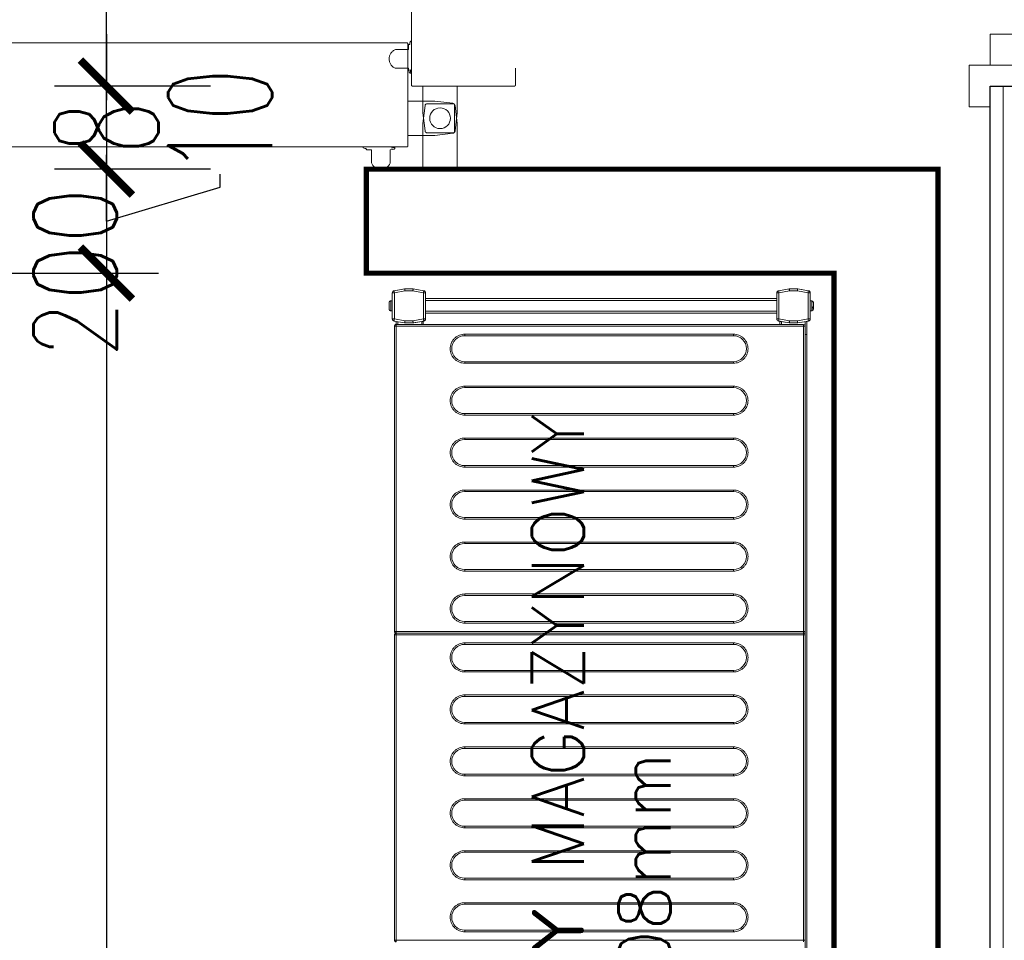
# Model space of a CAD drawing. Header units: millimetres. Extents: x -2074 to 12588, y -3630 to 101167.
# Tile 126 of 256: x 2464 to 2559, y 1483 to 1572. Entities that reach past the tile are written whole.
import ezdxf

# ---------------------------------------------------------------- set-up
doc = ezdxf.new("R2010")
doc.units = ezdxf.units.MM
doc.linetypes.add('DASHED', pattern=[19.05, 12.7, -6.35])
for name, color, linetype, lineweight in [('SelinAr_BUD_drzwi okna', 7, 'Continuous', 18), ('SelinAr_BUD_wymiary', 7, 'Continuous', 18), ('SelinAr_BUD_ściany', 7, 'Continuous', 25), ('SelinAr_BUD_ściany struktura', 8, 'Continuous', 9), ('SelinAr_WYP_komory', 8, 'Continuous', 18)]:
    doc.layers.add(name, color=color, linetype=linetype, lineweight=lineweight)
doc.styles.add('Incold_std', font='romans.shx', dxfattribs={"width": 0.8})
doc.styles.add('RomanS', font='romans.shx')
doc.styles.add('style1', font='romans.shx', dxfattribs={"width": 0.6})
doc.dimstyles.new('ISO-25 Ania', dxfattribs={"dimtxt": 10, "dimasz": 5, "dimexe": 5, "dimexo": 0.625, "dimtad": 0, "dimrnd": 0.01, "dimtxsty": 'style1', "dimblk": 'ARCHTICK', "dimcen": 5, "dimdle": 5, "dimadec": 0, "dimazin": 0, "dimtfac": 1, "dimtmove": 0, "dimatfit": 3, "dimldrblk": 'ARCHTICK', "dimfxl": 0, "dimarcsym": 0})

# ---------------------------------------------------------------- blocks, each defined once
blk = doc.blocks.new('*U425')
at = {"const_width": 0.5}
blk.add_lwpolyline([(125, 190), (125, 200), (180, 200), (180, 0), (0, 0), (0, 200), (55, 200), (55, 190), (10, 190), (10, 10), (170, 10), (170, 190)], close=True, dxfattribs=at)
blk = doc.blocks.new('*U432')
at = {"color": 254, "linetype": 'DASHED'}
for points in [[(74.429, 13, -0.414214), (74.349, 13.08), (74.349, 90.92, -0.414214), (74.429, 91), (84.274, 91, -0.414814), (84.349, 90.926), (84.349, 13.086, -0.414814), (84.274, 13), (74.429, 13)], [(74.149, 17.01), (74.199, 17.01), (74.199, 17.11, -0.175422), (74.268, 17.303, -0.244753), (74.286, 17.31), (74.324, 17.31, -0.414214), (74.349, 17.285), (74.349, 14.535, -0.414214), (74.324, 14.51), (74.286, 14.51, -0.200685), (74.268, 14.517), (74.233, 14.569), (74.302, 14.254), (74.254, 14.243, -0.414214), (74.134, 14.319), (74.049, 14.71), (72.77, 14.71, -0.649069), (72.799, 16.51), (74.049, 16.51), (74.049, 16.91, -0.414214), (74.149, 17.01)]]:
    blk.add_lwpolyline(points, format="xyb", dxfattribs=at)
for points in [[(74, 7.229, -0.414214), (73.92, 7.149), (-3.92, 7.149, -0.414214), (-4, 7.229), (-4, 17.074, -0.414814), (-3.926, 17.149), (73.914, 17.149, -0.414814), (74, 17.074), (74, 7.229)], [(69.99, 6.949), (69.99, 6.999), (69.89, 6.999, -0.175422), (69.697, 7.068, -0.244753), (69.69, 7.086), (69.69, 7.124, -0.414214), (69.715, 7.149), (72.465, 7.149, -0.414214), (72.49, 7.124), (72.49, 7.086, -0.200685), (72.483, 7.068), (72.431, 7.033), (72.746, 7.102), (72.757, 7.054, -0.414214), (72.681, 6.934), (72.29, 6.849), (72.29, 5.57, -0.649069), (70.49, 5.599), (70.49, 6.849), (70.09, 6.849, -0.414214), (69.99, 6.949)]]:
    blk.add_lwpolyline(points, format="xyb")
blk.add_lwpolyline([(75.45, 13), (75.45, 10.417), (75.659, 8.676, 0.379651), (75.857, 8.5), (78.343, 8.5, 0.379651), (78.541, 8.676), (78.75, 10.417), (78.75, 13)], format="xyb", close=True, dxfattribs=at)
for points in [[(74, 8.25), (76.583, 8.25), (78.324, 8.459, 0.379651), (78.5, 8.657), (78.5, 11.143, 0.379651), (78.324, 11.341), (76.583, 11.55), (74, 11.55)], [(78.75, 5), (78.75, 9.383), (78.541, 11.124, 0.379651), (78.343, 11.3), (75.857, 11.3, 0.379651), (75.659, 11.124), (75.45, 9.383), (75.45, 5)]]:
    blk.add_lwpolyline(points, format="xyb", close=True)
blk.add_lwpolyline([(70, 5), (70, -5)])
blk.add_circle((77.1, 9.9), 1)
blk.add_arc((77.1, 9.9), 81.125, 88.57469, 181.53697, dxfattribs=at)
at = {"insert": (24.663, -24), "char_height": 8, "width": 48, "attachment_point": 1, "rotation": 90, "style": 'Incold_std'}
blk.add_mtext('{\\W2.35238; }70\\P{\\W1.971428; }200', dxfattribs=at)
blk = doc.blocks.new('*U446')
for points in [[(102, -5), (100, -5), (100, 5), (102, 5), (102, 7), (98, 7), (98, 5), (98, -7), (102, -7), (102, -5)], [(98, 5), (95, 5), (95, -5), (98, -5)]]:
    blk.add_lwpolyline(points)
blk = doc.blocks.new('*U447')
at = {"lineweight": 15}
for p, q in [((72.983, -0.665), (72.833, -0.665)), ((102.383, -0.515), (72.983, -0.515)), ((72.983, -0.515), (72.983, -0.518)), ((72.983, -0.518), (72.983, -0.665)), ((102.383, -0.665), (72.983, -0.665)), ((72.983, -0.665), (72.983, -39.865)), ((102.383, -0.518), (102.383, -0.515)), ((102.383, -0.665), (102.383, -0.518)), ((102.533, -0.665), (102.383, -0.665)), ((102.383, -39.865), (102.383, -0.665)), ((102.533, -39.865), (102.533, -0.665)), ((102.683, -0.665), (102.533, -0.665)), ((102.683, -0.515), (102.683, -0.518)), ((132.083, -0.515), (102.683, -0.515)), ((102.683, -0.518), (102.683, -0.665)), ((132.083, -0.665), (102.683, -0.665)), ((102.683, -0.665), (102.683, -39.865)), ((132.083, -0.518), (132.083, -0.515)), ((132.083, -0.665), (132.083, -0.518)), ((132.233, -0.665), (132.083, -0.665)), ((132.083, -39.865), (132.083, -0.665)), ((132.233, -39.865), (132.233, -0.665)), ((132.233, -0.675), (132.529, -0.675)), ((132.233, -0.825), (132.502, -0.825)), ((132.566, -0.465), (132.386, -1.483)), ((132.763, -0.5), (132.583, -1.517)), ((132.763, -0.3), (132.763, -0.5)), ((135.287, -0.3), (132.763, -0.3)), ((135.287, -0.5), (132.763, -0.5)), ((133.55, -0.15), (133.55, -0.3)), ((134.5, -0.15), (133.55, -0.15)), ((133.557, -0.12), (133.553, -0.12)), ((134.497, -0.12), (134.493, -0.12)), ((134.5, -0.3), (134.5, -0.15)), ((135.287, -0.5), (135.287, -0.3)), ((135.466, -1.517), (135.287, -0.5)), ((135.663, -1.483), (135.484, -0.465)), ((135.484, -0.465), (135.666, -1.5)), ((132.383, -1.5), (132.386, -1.483)), ((132.383, -1.517), (132.383, -1.5)), ((132.583, -1.517), (132.383, -1.517)), ((132.383, -1.517), (132.383, -2.3)), ((132.583, -1.517), (132.583, -2.283)), ((135.466, -2.283), (135.466, -1.517)), ((135.666, -1.517), (135.466, -1.517)), ((135.666, -1.5), (135.666, -2.3)), ((135.666, -2.3), (135.666, -1.517)), ((132.383, -2.375), (132.383, -2.3)), ((132.383, -2.3), (132.566, -3.335)), ((132.515, -3.125), (132.383, -2.375)), ((132.583, -2.283), (132.763, -3.3)), ((135.287, -3.3), (135.466, -2.283)), ((135.484, -3.335), (135.666, -2.3)), ((135.666, -2.3), (135.484, -3.335)), ((132.233, -3.125), (132.515, -3.125)), ((132.233, -3.275), (132.542, -3.275)), ((132.763, -3.3), (135.287, -3.3)), ((132.763, -3.3), (132.763, -3.5)), ((132.763, -3.5), (135.287, -3.5)), ((133.325, -37.291), (133.325, -3.5)), ((133.525, -37.291), (133.525, -3.5)), ((134.525, -37.291), (134.525, -3.5)), ((134.725, -37.291), (134.725, -3.5)), ((135.287, -3.5), (135.287, -3.3)), ((132.233, -37.575), (132.542, -37.575)), ((132.233, -37.725), (132.515, -37.725)), ((132.383, -38.475), (132.515, -37.725)), ((132.566, -37.457), (132.386, -38.474)), ((132.763, -37.491), (132.583, -38.509)), ((132.763, -37.291), (132.763, -37.491)), ((135.287, -37.291), (132.763, -37.291)), ((135.287, -37.491), (132.763, -37.491)), ((135.287, -37.491), (135.287, -37.291)), ((135.466, -38.509), (135.287, -37.491)), ((135.663, -38.474), (135.484, -37.457)), ((132.383, -38.5), (132.383, -38.475)), ((132.383, -38.499), (132.383, -38.5)), ((132.383, -38.5), (132.383, -38.509)), ((132.383, -38.509), (132.383, -39.291)), ((132.583, -38.509), (132.383, -38.509)), ((132.583, -38.509), (132.583, -39.274)), ((135.466, -39.274), (135.466, -38.509)), ((135.666, -38.509), (135.466, -38.509)), ((135.666, -38.5), (135.666, -38.498)), ((135.666, -39.3), (135.666, -38.5)), ((135.666, -39.291), (135.666, -38.509)), ((132.383, -39.291), (132.566, -40.326)), ((132.383, -39.291), (132.383, -39.3)), ((132.383, -39.3), (132.566, -40.335)), ((132.583, -39.274), (132.763, -40.291)), ((135.287, -40.291), (135.466, -39.274)), ((135.484, -40.326), (135.666, -39.291)), ((135.484, -40.335), (135.666, -39.3)), ((131.283, -40.025), (4.383, -40.025)), ((131.283, -40.175), (4.383, -40.175)), ((72.833, -39.865), (72.983, -39.865)), ((72.983, -39.865), (102.383, -39.865)), ((72.983, -39.971), (72.983, -39.865)), ((72.983, -40.015), (72.983, -39.971)), ((72.983, -40.015), (102.383, -40.015)), ((102.383, -39.865), (102.383, -39.971)), ((102.383, -39.865), (102.533, -39.865)), ((102.383, -39.971), (102.383, -40.015)), ((102.533, -39.865), (102.683, -39.865)), ((102.683, -39.865), (132.083, -39.865)), ((102.683, -39.971), (102.683, -39.865)), ((102.683, -40.015), (102.683, -39.971)), ((102.683, -40.015), (132.083, -40.015)), ((131.283, -40.015), (131.283, -40.025)), ((131.283, -40.025), (131.283, -40.175)), ((131.283, -40.025), (132.511, -40.025)), ((131.283, -40.175), (132.537, -40.175)), ((132.083, -39.865), (132.083, -39.971)), ((132.083, -39.865), (132.233, -39.865)), ((132.083, -39.971), (132.083, -40.015)), ((132.763, -40.291), (135.287, -40.291)), ((132.763, -40.291), (132.763, -40.491)), ((132.763, -40.491), (135.287, -40.491)), ((132.763, -40.5), (135.287, -40.5)), ((133.55, -40.5), (133.55, -40.65)), ((133.55, -40.65), (134.5, -40.65)), ((133.791, -40.68), (133.901, -40.68)), ((134.5, -40.65), (134.5, -40.5)), ((135.287, -40.491), (135.287, -40.291)), ((133.941, -40.8), (133.847, -40.8))]:
    blk.add_line(p, q, dxfattribs=at)
at = {"color": 253, "lineweight": 15}
for p, q in [((73.803, -33.115), (73.803, -7.265)), ((73.803, -7.265), (73.953, -7.265)), ((73.953, -33.115), (73.953, -7.265)), ((76.453, -7.265), (76.453, -33.115)), ((76.453, -7.265), (76.603, -7.265)), ((76.603, -7.265), (76.603, -33.115)), ((78.803, -33.115), (78.803, -7.265)), ((78.803, -7.265), (78.953, -7.265)), ((78.953, -33.115), (78.953, -7.265)), ((81.453, -7.265), (81.453, -33.115)), ((81.453, -7.265), (81.603, -7.265)), ((81.603, -7.265), (81.603, -33.115)), ((83.803, -33.115), (83.803, -7.265)), ((83.803, -7.265), (83.953, -7.265)), ((83.953, -33.115), (83.953, -7.265)), ((86.453, -7.265), (86.453, -33.115)), ((86.453, -7.265), (86.603, -7.265)), ((86.603, -7.265), (86.603, -33.115)), ((88.803, -33.115), (88.803, -7.265)), ((88.803, -7.265), (88.953, -7.265)), ((88.953, -33.115), (88.953, -7.265)), ((91.453, -7.265), (91.453, -33.115)), ((91.453, -7.265), (91.603, -7.265)), ((91.603, -7.265), (91.603, -33.115)), ((93.803, -33.115), (93.803, -7.265)), ((93.803, -7.265), (93.953, -7.265)), ((93.953, -33.115), (93.953, -7.265)), ((96.453, -7.265), (96.453, -33.115)), ((96.453, -7.265), (96.603, -7.265)), ((96.603, -7.265), (96.603, -33.115)), ((98.803, -33.115), (98.803, -7.265)), ((98.803, -7.265), (98.953, -7.265)), ((98.953, -33.115), (98.953, -7.265)), ((101.453, -7.265), (101.453, -33.115)), ((101.453, -7.265), (101.603, -7.265)), ((101.603, -7.265), (101.603, -33.115)), ((103.503, -33.115), (103.503, -7.265)), ((103.503, -7.265), (103.653, -7.265)), ((103.653, -33.115), (103.653, -7.265)), ((106.153, -7.265), (106.153, -33.115)), ((106.153, -7.265), (106.303, -7.265)), ((106.303, -7.265), (106.303, -33.115)), ((108.503, -33.115), (108.503, -7.265)), ((108.503, -7.265), (108.653, -7.265)), ((108.653, -33.115), (108.653, -7.265)), ((111.153, -7.265), (111.153, -33.115)), ((111.153, -7.265), (111.303, -7.265)), ((111.303, -7.265), (111.303, -33.115)), ((113.503, -33.115), (113.503, -7.265)), ((113.503, -7.265), (113.653, -7.265)), ((113.653, -33.115), (113.653, -7.265)), ((116.153, -7.265), (116.153, -33.115)), ((116.153, -7.265), (116.303, -7.265)), ((116.303, -7.265), (116.303, -33.115)), ((118.503, -33.115), (118.503, -7.265)), ((118.503, -7.265), (118.653, -7.265)), ((118.653, -33.115), (118.653, -7.265)), ((121.153, -7.265), (121.153, -33.115)), ((121.153, -7.265), (121.303, -7.265)), ((121.303, -7.265), (121.303, -33.115)), ((123.503, -33.115), (123.503, -7.265)), ((123.503, -7.265), (123.653, -7.265)), ((123.653, -33.115), (123.653, -7.265)), ((126.153, -7.265), (126.153, -33.115)), ((126.153, -7.265), (126.303, -7.265)), ((126.303, -7.265), (126.303, -33.115)), ((128.503, -33.115), (128.503, -7.265)), ((128.503, -7.265), (128.653, -7.265)), ((128.653, -33.115), (128.653, -7.265)), ((131.153, -7.265), (131.153, -33.115)), ((131.153, -7.265), (131.303, -7.265)), ((131.303, -7.265), (131.303, -33.115)), ((73.803, -33.115), (73.953, -33.115)), ((76.603, -33.115), (76.453, -33.115)), ((78.803, -33.115), (78.953, -33.115)), ((81.603, -33.115), (81.453, -33.115)), ((83.803, -33.115), (83.953, -33.115)), ((86.603, -33.115), (86.453, -33.115)), ((88.803, -33.115), (88.953, -33.115)), ((91.603, -33.115), (91.453, -33.115)), ((93.803, -33.115), (93.953, -33.115)), ((96.603, -33.115), (96.453, -33.115)), ((98.803, -33.115), (98.953, -33.115)), ((101.603, -33.115), (101.453, -33.115)), ((103.503, -33.115), (103.653, -33.115)), ((106.303, -33.115), (106.153, -33.115)), ((108.503, -33.115), (108.653, -33.115)), ((111.303, -33.115), (111.153, -33.115)), ((113.503, -33.115), (113.653, -33.115)), ((116.303, -33.115), (116.153, -33.115)), ((118.503, -33.115), (118.653, -33.115)), ((121.303, -33.115), (121.153, -33.115)), ((123.503, -33.115), (123.653, -33.115)), ((126.303, -33.115), (126.153, -33.115)), ((128.503, -33.115), (128.653, -33.115)), ((131.303, -33.115), (131.153, -33.115))]:
    blk.add_line(p, q, dxfattribs=at)
at = {"lineweight": 15, "flags": 128}
for points in [[(132.763, -0.5), (132.724, -0.493), (132.687, -0.487), (132.653, -0.481), (132.623, -0.475), (132.599, -0.471), (132.581, -0.468), (132.569, -0.466), (132.566, -0.465)], [(135.484, -0.465), (135.48, -0.466), (135.469, -0.468), (135.451, -0.471), (135.426, -0.475), (135.396, -0.481), (135.362, -0.487), (135.325, -0.493), (135.287, -0.5)], [(132.386, -1.483), (132.39, -1.483), (132.401, -1.485), (132.419, -1.489), (132.444, -1.493), (132.474, -1.498), (132.508, -1.504), (132.545, -1.511), (132.583, -1.517)], [(135.466, -1.517), (135.505, -1.511), (135.542, -1.504), (135.576, -1.498), (135.606, -1.493), (135.63, -1.489), (135.648, -1.485), (135.66, -1.483), (135.663, -1.483)], [(132.583, -2.283), (132.544, -2.286), (132.507, -2.289), (132.472, -2.292), (132.442, -2.295), (132.417, -2.297), (132.398, -2.299), (132.387, -2.3), (132.383, -2.3)], [(135.666, -2.3), (135.663, -2.3), (135.654, -2.299), (135.64, -2.298), (135.62, -2.296), (135.595, -2.294), (135.566, -2.291), (135.535, -2.288), (135.501, -2.286), (135.466, -2.283)], [(132.542, -3.275), (132.541, -3.272), (132.54, -3.264), (132.537, -3.25), (132.534, -3.231), (132.53, -3.208), (132.526, -3.182), (132.521, -3.154), (132.515, -3.125)], [(132.566, -3.335), (132.569, -3.334), (132.581, -3.332), (132.599, -3.329), (132.623, -3.325), (132.653, -3.319), (132.687, -3.313), (132.724, -3.307), (132.763, -3.3)], [(135.287, -3.3), (135.325, -3.307), (135.362, -3.313), (135.396, -3.319), (135.426, -3.325), (135.451, -3.329), (135.469, -3.332), (135.48, -3.334), (135.484, -3.335)], [(132.515, -37.725), (132.521, -37.696), (132.526, -37.668), (132.53, -37.642), (132.534, -37.619), (132.537, -37.6), (132.54, -37.586), (132.541, -37.578), (132.542, -37.575)], [(132.763, -37.491), (132.724, -37.484), (132.687, -37.478), (132.653, -37.472), (132.623, -37.467), (132.599, -37.462), (132.581, -37.459), (132.569, -37.457), (132.566, -37.457)], [(135.484, -37.457), (135.48, -37.457), (135.469, -37.459), (135.451, -37.462), (135.426, -37.467), (135.396, -37.472), (135.362, -37.478), (135.325, -37.484), (135.287, -37.491)], [(132.386, -38.474), (132.39, -38.475), (132.401, -38.477), (132.419, -38.48), (132.444, -38.484), (132.474, -38.489), (132.508, -38.495), (132.545, -38.502), (132.583, -38.509)], [(135.466, -38.509), (135.505, -38.502), (135.542, -38.495), (135.576, -38.489), (135.606, -38.484), (135.63, -38.48), (135.648, -38.477), (135.66, -38.475), (135.663, -38.474)], [(132.583, -39.274), (132.544, -39.277), (132.507, -39.28), (132.472, -39.283), (132.442, -39.286), (132.417, -39.288), (132.398, -39.29), (132.387, -39.291), (132.383, -39.291)], [(135.666, -39.291), (135.663, -39.291), (135.654, -39.29), (135.64, -39.289), (135.62, -39.287), (135.595, -39.285), (135.566, -39.283), (135.535, -39.28), (135.501, -39.277), (135.466, -39.274)], [(132.566, -40.326), (132.569, -40.325), (132.581, -40.323), (132.599, -40.32), (132.623, -40.316), (132.653, -40.311), (132.687, -40.305), (132.724, -40.298), (132.763, -40.291)], [(135.287, -40.291), (135.325, -40.298), (135.362, -40.305), (135.396, -40.311), (135.426, -40.316), (135.451, -40.32), (135.469, -40.323), (135.48, -40.325), (135.484, -40.326)]]:
    blk.add_lwpolyline(points, dxfattribs=at)
at = {"lineweight": 15}
for centre, radius, start, end in [((132.763, -0.5), 0.2, 90, 170), ((133.7, -0.15), 0.15, 168.46304, 180), ((134.35, -0.15), 0.15, 0, 11.53696), ((135.287, -0.5), 0.2, 10, 90), ((135.287, -0.5), 0.2, 10, 90), ((132.583, -1.517), 0.2, 170, 180), ((135.466, -1.517), 0.2, 0, 10), ((132.763, -3.3), 0.2, 190, 270), ((135.287, -3.3), 0.2, 270, 350), ((132.763, -37.491), 0.2, 90, 170), ((135.287, -37.491), 0.2, 10, 90), ((132.583, -38.509), 0.2, 170, 180), ((135.466, -38.509), 0.2, 0, 10), ((102.383, -39.865), 0.15, 270, 0), ((102.683, -39.865), 0.15, 180, 270), ((132.083, -39.865), 0.15, 270, 0), ((132.763, -40.291), 0.2, 190, 270), ((132.763, -40.3), 0.2, 190, 270), ((133.7, -40.65), 0.15, 180, 270), ((134.35, -40.65), 0.15, 270, 0), ((135.287, -40.291), 0.2, 270, 350), ((135.287, -40.3), 0.2, 270, 350)]:
    blk.add_arc(centre, radius, start, end, dxfattribs=at)
at = {"color": 253, "lineweight": 15}
for centre, start, end in [((75.203, -7.265), 0, 180), ((80.203, -7.265), 0, 180), ((85.203, -7.265), 0, 180), ((90.203, -7.265), 0, 180), ((95.203, -7.265), 0, 180), ((100.203, -7.265), 0, 180), ((104.903, -7.265), 0, 180), ((109.903, -7.265), 0, 180), ((114.903, -7.265), 0, 180), ((119.903, -7.265), 0, 180), ((124.903, -7.265), 0, 180), ((129.903, -7.265), 0, 180), ((75.203, -33.115), 180, 0), ((80.203, -33.115), 180, 0), ((85.203, -33.115), 180, 0), ((90.203, -33.115), 180, 0), ((95.203, -33.115), 180, 0), ((100.203, -33.115), 180, 0), ((104.903, -33.115), 180, 0), ((109.903, -33.115), 180, 0), ((114.903, -33.115), 180, 0), ((119.903, -33.115), 180, 0), ((124.903, -33.115), 180, 0), ((129.903, -33.115), 180, 0)]:
    blk.add_arc(centre, 1.25, start, end, dxfattribs=at)
at = {"lineweight": 15}
for points, knots in [([(133.705, 0), (133.688, -0.002), (133.654, -0.005), (133.608, -0.031), (133.572, -0.07), (133.562, -0.103), (133.557, -0.12)], [0, 0, 0, 0, 0.250223, 0.50055, 0.748156, 1, 1, 1, 1]), ([(134.344, 0), (134.334, 0), (134.313, 0), (134.236, 0), (134.136, 0), (134.025, 0), (133.913, 0), (133.813, 0), (133.737, 0), (133.716, 0), (133.705, 0)], [0, 0, 0, 0, 0.1211745, 0.2500031, 0.378819, 0.5000066, 0.621181, 0.7499969, 0.8788255, 1, 1, 1, 1]), ([(134.493, -0.12), (134.488, -0.104), (134.478, -0.072), (134.444, -0.033), (134.398, -0.006), (134.363, -0.002), (134.344, 0)], [0, 0, 0, 0, 0.243658, 0.487269, 0.73199, 1, 1, 1, 1]), ([(72.983, -0.518), (72.973, -0.519), (72.953, -0.521), (72.923, -0.53), (72.897, -0.545), (72.866, -0.57), (72.839, -0.61), (72.835, -0.648), (72.833, -0.667)], [0, 0, 0, 0, 0.130781, 0.260022, 0.38798, 0.514586, 0.761734, 1, 1, 1, 1]), ([(102.533, -0.667), (102.531, -0.648), (102.528, -0.61), (102.5, -0.57), (102.47, -0.545), (102.443, -0.53), (102.414, -0.521), (102.393, -0.519), (102.383, -0.518)], [0, 0, 0, 0, 0.238259, 0.485419, 0.612024, 0.73998, 0.86922, 1, 1, 1, 1]), ([(102.683, -0.518), (102.673, -0.519), (102.653, -0.521), (102.623, -0.53), (102.597, -0.545), (102.567, -0.57), (102.539, -0.61), (102.535, -0.648), (102.533, -0.667)], [0, 0, 0, 0, 0.130782, 0.260025, 0.387961, 0.514568, 0.761732, 1, 1, 1, 1]), ([(132.233, -0.667), (132.231, -0.648), (132.228, -0.61), (132.2, -0.57), (132.17, -0.545), (132.143, -0.53), (132.114, -0.521), (132.093, -0.519), (132.083, -0.518)], [0, 0, 0, 0, 0.238265, 0.485413, 0.612019, 0.739954, 0.86922, 1, 1, 1, 1]), ([(133.847, -40.8), (133.841, -40.798), (133.828, -40.795), (133.81, -40.769), (133.797, -40.73), (133.793, -40.697), (133.791, -40.68)], [0, 0, 0, 0, 0.25022, 0.500539, 0.748158, 1, 1, 1, 1]), ([(133.901, -40.68), (133.903, -40.696), (133.907, -40.728), (133.92, -40.767), (133.938, -40.794), (133.951, -40.798), (133.958, -40.8)], [0, 0, 0, 0, 0.243636, 0.487267, 0.731983, 1, 1, 1, 1]), ([(133.745, -40.8), (133.752, -40.8), (133.774, -40.8), (133.817, -40.8), (133.847, -40.8)], [0, 0, 0, 0, 0.311906, 1, 1, 1, 1]), ([(133.958, -40.8), (133.995, -40.8), (134.07, -40.8), (134.18, -40.8), (134.272, -40.8), (134.329, -40.8), (134.354, -40.8), (134.348, -40.8), (134.347, -40.8)], [0, 0, 0, 0, 0.188938, 0.389806, 0.590685, 0.77963, 0.968581, 1, 1, 1, 1])]:
    blk.add_open_spline(points, degree=3, knots=knots, dxfattribs=at)
at = {"color": 253, "lineweight": 15}
for points, knots in [([(73.803, -7.265), (73.808, -7.18), (73.817, -7.004), (73.895, -6.743), (74.024, -6.492), (74.206, -6.268), (74.43, -6.086), (74.681, -5.956), (74.942, -5.881), (75.203, -5.857), (75.464, -5.881), (75.725, -5.956), (75.976, -6.086), (76.2, -6.268), (76.382, -6.492), (76.511, -6.743), (76.589, -7.004), (76.599, -7.18), (76.603, -7.265)], [0, 0, 0, 0, 0.058258, 0.120006, 0.184321, 0.25, 0.31568, 0.379995, 0.441741, 0.5, 0.558259, 0.620005, 0.68432, 0.75, 0.815679, 0.879994, 0.941742, 1, 1, 1, 1]), ([(78.803, -7.265), (78.808, -7.18), (78.817, -7.004), (78.895, -6.743), (79.024, -6.492), (79.206, -6.268), (79.43, -6.086), (79.681, -5.956), (79.942, -5.881), (80.203, -5.857), (80.464, -5.881), (80.725, -5.956), (80.976, -6.086), (81.2, -6.268), (81.382, -6.492), (81.511, -6.743), (81.589, -7.004), (81.599, -7.18), (81.603, -7.265)], [0, 0, 0, 0, 0.058258, 0.120006, 0.18432, 0.25, 0.31568, 0.379994, 0.441742, 0.5, 0.558257, 0.620005, 0.68432, 0.75, 0.81568, 0.879994, 0.941742, 1, 1, 1, 1]), ([(83.803, -7.265), (83.808, -7.18), (83.817, -7.004), (83.895, -6.743), (84.024, -6.492), (84.206, -6.268), (84.43, -6.086), (84.681, -5.956), (84.942, -5.881), (85.203, -5.857), (85.464, -5.881), (85.725, -5.956), (85.976, -6.086), (86.2, -6.268), (86.382, -6.492), (86.511, -6.743), (86.589, -7.004), (86.599, -7.18), (86.603, -7.265)], [0, 0, 0, 0, 0.058258, 0.120006, 0.18432, 0.25, 0.315679, 0.379994, 0.441742, 0.500001, 0.558258, 0.620006, 0.68432, 0.75, 0.81568, 0.879994, 0.941742, 1, 1, 1, 1]), ([(88.803, -7.265), (88.808, -7.18), (88.817, -7.004), (88.895, -6.743), (89.024, -6.492), (89.206, -6.268), (89.43, -6.086), (89.681, -5.956), (89.942, -5.881), (90.203, -5.857), (90.464, -5.881), (90.725, -5.956), (90.976, -6.086), (91.2, -6.268), (91.382, -6.492), (91.511, -6.743), (91.589, -7.004), (91.599, -7.18), (91.603, -7.265)], [0, 0, 0, 0, 0.058258, 0.120006, 0.18432, 0.25, 0.31568, 0.379994, 0.441742, 0.499999, 0.558258, 0.620006, 0.684321, 0.75, 0.81568, 0.879994, 0.941742, 1, 1, 1, 1]), ([(93.803, -7.265), (93.808, -7.18), (93.817, -7.004), (93.895, -6.743), (94.024, -6.492), (94.206, -6.268), (94.43, -6.086), (94.681, -5.956), (94.942, -5.881), (95.203, -5.857), (95.464, -5.881), (95.725, -5.956), (95.976, -6.086), (96.2, -6.268), (96.382, -6.492), (96.511, -6.743), (96.589, -7.004), (96.599, -7.18), (96.603, -7.265)], [0, 0, 0, 0, 0.058258, 0.120006, 0.18432, 0.25, 0.31568, 0.379995, 0.441743, 0.5, 0.558258, 0.620006, 0.68432, 0.75, 0.81568, 0.879994, 0.941742, 1, 1, 1, 1]), ([(98.803, -7.265), (98.808, -7.18), (98.817, -7.004), (98.895, -6.743), (99.024, -6.492), (99.206, -6.268), (99.43, -6.086), (99.681, -5.956), (99.942, -5.881), (100.203, -5.857), (100.464, -5.881), (100.725, -5.956), (100.976, -6.086), (101.2, -6.268), (101.382, -6.492), (101.511, -6.743), (101.589, -7.004), (101.599, -7.18), (101.603, -7.265)], [0, 0, 0, 0, 0.058258, 0.120006, 0.184321, 0.25, 0.31568, 0.379995, 0.441741, 0.5, 0.558259, 0.620005, 0.68432, 0.75, 0.815679, 0.879994, 0.941742, 1, 1, 1, 1]), ([(103.503, -7.265), (103.508, -7.18), (103.517, -7.004), (103.595, -6.743), (103.724, -6.492), (103.906, -6.268), (104.13, -6.086), (104.381, -5.956), (104.642, -5.881), (104.903, -5.857), (105.164, -5.881), (105.425, -5.956), (105.676, -6.086), (105.9, -6.268), (106.082, -6.492), (106.211, -6.743), (106.289, -7.004), (106.299, -7.18), (106.303, -7.265)], [0, 0, 0, 0, 0.058258, 0.120006, 0.18432, 0.25, 0.31568, 0.379995, 0.441741, 0.5, 0.558258, 0.620006, 0.68432, 0.75, 0.81568, 0.879994, 0.941742, 1, 1, 1, 1]), ([(108.503, -7.265), (108.508, -7.18), (108.517, -7.004), (108.595, -6.743), (108.724, -6.492), (108.906, -6.268), (109.13, -6.086), (109.381, -5.956), (109.642, -5.881), (109.903, -5.857), (110.164, -5.881), (110.425, -5.956), (110.676, -6.086), (110.9, -6.268), (111.082, -6.492), (111.211, -6.743), (111.289, -7.004), (111.299, -7.18), (111.303, -7.265)], [0, 0, 0, 0, 0.058258, 0.120006, 0.184321, 0.25, 0.31568, 0.379994, 0.441742, 0.5, 0.558259, 0.620005, 0.68432, 0.75, 0.815679, 0.879994, 0.941742, 1, 1, 1, 1]), ([(113.503, -7.265), (113.508, -7.18), (113.517, -7.004), (113.595, -6.743), (113.724, -6.492), (113.906, -6.268), (114.13, -6.086), (114.381, -5.956), (114.642, -5.881), (114.903, -5.857), (115.164, -5.881), (115.425, -5.956), (115.676, -6.086), (115.9, -6.268), (116.082, -6.492), (116.211, -6.743), (116.289, -7.004), (116.299, -7.18), (116.303, -7.265)], [0, 0, 0, 0, 0.058258, 0.120006, 0.18432, 0.249999, 0.31568, 0.379994, 0.441743, 0.499999, 0.558258, 0.620007, 0.68432, 0.749999, 0.815681, 0.879994, 0.941742, 1, 1, 1, 1]), ([(118.503, -7.265), (118.508, -7.18), (118.517, -7.004), (118.595, -6.743), (118.724, -6.492), (118.906, -6.268), (119.13, -6.086), (119.381, -5.956), (119.642, -5.881), (119.903, -5.857), (120.164, -5.881), (120.425, -5.956), (120.676, -6.086), (120.9, -6.268), (121.082, -6.492), (121.211, -6.743), (121.289, -7.004), (121.299, -7.18), (121.303, -7.265)], [0, 0, 0, 0, 0.058258, 0.120006, 0.184321, 0.25, 0.315679, 0.379995, 0.441742, 0.5, 0.558259, 0.620005, 0.684319, 0.75, 0.81568, 0.879994, 0.941742, 1, 1, 1, 1]), ([(123.503, -7.265), (123.508, -7.18), (123.517, -7.004), (123.595, -6.743), (123.724, -6.492), (123.906, -6.268), (124.13, -6.086), (124.381, -5.956), (124.642, -5.881), (124.903, -5.857), (125.164, -5.881), (125.425, -5.956), (125.676, -6.086), (125.9, -6.268), (126.082, -6.492), (126.211, -6.743), (126.289, -7.004), (126.299, -7.18), (126.303, -7.265)], [0, 0, 0, 0, 0.058258, 0.120006, 0.18432, 0.25, 0.315681, 0.379995, 0.441741, 0.5, 0.558258, 0.620005, 0.684321, 0.75, 0.815679, 0.879994, 0.941742, 1, 1, 1, 1]), ([(128.503, -7.265), (128.508, -7.18), (128.517, -7.004), (128.595, -6.743), (128.724, -6.492), (128.906, -6.268), (129.13, -6.086), (129.381, -5.956), (129.642, -5.881), (129.903, -5.857), (130.164, -5.881), (130.425, -5.956), (130.676, -6.086), (130.9, -6.268), (131.082, -6.492), (131.211, -6.743), (131.289, -7.004), (131.299, -7.18), (131.303, -7.265)], [0, 0, 0, 0, 0.058258, 0.120006, 0.18432, 0.250001, 0.31568, 0.379993, 0.441743, 0.500001, 0.558257, 0.620006, 0.68432, 0.750001, 0.81568, 0.879994, 0.941742, 1, 1, 1, 1]), ([(76.603, -33.115), (76.599, -33.2), (76.589, -33.376), (76.511, -33.637), (76.382, -33.888), (76.2, -34.112), (75.976, -34.294), (75.725, -34.424), (75.464, -34.499), (75.203, -34.523), (74.942, -34.499), (74.681, -34.424), (74.43, -34.294), (74.206, -34.112), (74.024, -33.888), (73.895, -33.637), (73.817, -33.376), (73.808, -33.2), (73.803, -33.115)], [0, 0, 0, 0, 0.058258, 0.120005, 0.184321, 0.25, 0.31568, 0.379995, 0.441742, 0.5, 0.558258, 0.620005, 0.68432, 0.75, 0.815679, 0.879995, 0.941742, 1, 1, 1, 1]), ([(81.603, -33.115), (81.599, -33.2), (81.589, -33.376), (81.511, -33.637), (81.382, -33.888), (81.2, -34.112), (80.976, -34.294), (80.725, -34.424), (80.464, -34.499), (80.203, -34.523), (79.942, -34.499), (79.681, -34.424), (79.43, -34.294), (79.206, -34.112), (79.024, -33.888), (78.895, -33.637), (78.817, -33.376), (78.808, -33.2), (78.803, -33.115)], [0, 0, 0, 0, 0.058258, 0.120006, 0.18432, 0.25, 0.31568, 0.379995, 0.441743, 0.5, 0.558258, 0.620006, 0.68432, 0.75, 0.81568, 0.879995, 0.941742, 1, 1, 1, 1]), ([(86.603, -33.115), (86.599, -33.2), (86.589, -33.376), (86.511, -33.637), (86.382, -33.888), (86.2, -34.112), (85.976, -34.294), (85.725, -34.424), (85.464, -34.499), (85.203, -34.523), (84.942, -34.499), (84.681, -34.424), (84.43, -34.294), (84.206, -34.112), (84.024, -33.888), (83.895, -33.637), (83.817, -33.376), (83.808, -33.2), (83.803, -33.115)], [0, 0, 0, 0, 0.058258, 0.120006, 0.18432, 0.25, 0.315679, 0.379994, 0.441742, 0.499999, 0.558258, 0.620006, 0.684321, 0.75, 0.81568, 0.879995, 0.941742, 1, 1, 1, 1]), ([(91.603, -33.115), (91.599, -33.2), (91.589, -33.376), (91.511, -33.637), (91.382, -33.888), (91.2, -34.112), (90.976, -34.294), (90.725, -34.424), (90.464, -34.499), (90.203, -34.523), (89.942, -34.499), (89.681, -34.424), (89.43, -34.294), (89.206, -34.112), (89.024, -33.888), (88.895, -33.637), (88.817, -33.376), (88.808, -33.2), (88.803, -33.115)], [0, 0, 0, 0, 0.058258, 0.120005, 0.18432, 0.25, 0.315679, 0.379994, 0.441742, 0.500001, 0.558258, 0.620006, 0.684321, 0.75, 0.81568, 0.879994, 0.941742, 1, 1, 1, 1]), ([(96.603, -33.115), (96.599, -33.2), (96.589, -33.376), (96.511, -33.637), (96.382, -33.888), (96.2, -34.112), (95.976, -34.294), (95.725, -34.424), (95.464, -34.499), (95.203, -34.523), (94.942, -34.499), (94.681, -34.424), (94.43, -34.294), (94.206, -34.112), (94.024, -33.888), (93.895, -33.637), (93.817, -33.376), (93.808, -33.2), (93.803, -33.115)], [0, 0, 0, 0, 0.058258, 0.120005, 0.18432, 0.25, 0.31568, 0.379994, 0.441742, 0.5, 0.558257, 0.620005, 0.68432, 0.75, 0.81568, 0.879994, 0.941742, 1, 1, 1, 1]), ([(101.603, -33.115), (101.599, -33.2), (101.589, -33.376), (101.511, -33.637), (101.382, -33.888), (101.2, -34.112), (100.976, -34.294), (100.725, -34.424), (100.464, -34.499), (100.203, -34.523), (99.942, -34.499), (99.681, -34.424), (99.43, -34.294), (99.206, -34.112), (99.024, -33.888), (98.895, -33.637), (98.817, -33.376), (98.808, -33.2), (98.803, -33.115)], [0, 0, 0, 0, 0.058258, 0.120005, 0.184321, 0.25, 0.31568, 0.379995, 0.441742, 0.5, 0.558258, 0.620005, 0.68432, 0.75, 0.815679, 0.879995, 0.941742, 1, 1, 1, 1]), ([(106.303, -33.115), (106.299, -33.2), (106.289, -33.376), (106.211, -33.637), (106.082, -33.888), (105.9, -34.112), (105.676, -34.294), (105.425, -34.424), (105.164, -34.499), (104.903, -34.523), (104.642, -34.499), (104.381, -34.424), (104.13, -34.294), (103.906, -34.112), (103.724, -33.888), (103.595, -33.637), (103.517, -33.376), (103.508, -33.2), (103.503, -33.115)], [0, 0, 0, 0, 0.058258, 0.120005, 0.18432, 0.25, 0.31568, 0.379994, 0.441742, 0.5, 0.558259, 0.620005, 0.68432, 0.75, 0.81568, 0.879994, 0.941742, 1, 1, 1, 1]), ([(111.303, -33.115), (111.299, -33.2), (111.289, -33.376), (111.211, -33.637), (111.082, -33.888), (110.9, -34.112), (110.676, -34.294), (110.425, -34.424), (110.164, -34.499), (109.903, -34.523), (109.642, -34.499), (109.381, -34.424), (109.13, -34.294), (108.906, -34.112), (108.724, -33.888), (108.595, -33.637), (108.517, -33.376), (108.508, -33.2), (108.503, -33.115)], [0, 0, 0, 0, 0.058258, 0.120005, 0.184321, 0.25, 0.31568, 0.379995, 0.441741, 0.5, 0.558258, 0.620006, 0.68432, 0.75, 0.815679, 0.879995, 0.941742, 1, 1, 1, 1]), ([(116.303, -33.115), (116.299, -33.2), (116.289, -33.376), (116.211, -33.637), (116.082, -33.888), (115.9, -34.112), (115.676, -34.294), (115.425, -34.424), (115.164, -34.499), (114.903, -34.523), (114.642, -34.499), (114.381, -34.424), (114.13, -34.294), (113.906, -34.112), (113.724, -33.888), (113.595, -33.637), (113.517, -33.376), (113.508, -33.2), (113.503, -33.115)], [0, 0, 0, 0, 0.058258, 0.1200056, 0.1843196, 0.2500006, 0.3156793, 0.3799932, 0.4417424, 0.5000009, 0.5582567, 0.6200059, 0.6843198, 0.7500006, 0.8156799, 0.8799939, 0.9417422, 1, 1, 1, 1]), ([(121.303, -33.115), (121.299, -33.2), (121.289, -33.376), (121.211, -33.637), (121.082, -33.888), (120.9, -34.112), (120.676, -34.294), (120.425, -34.424), (120.164, -34.499), (119.903, -34.523), (119.642, -34.499), (119.381, -34.424), (119.13, -34.294), (118.906, -34.112), (118.724, -33.888), (118.595, -33.637), (118.517, -33.376), (118.508, -33.2), (118.503, -33.115)], [0, 0, 0, 0, 0.058258, 0.120005, 0.184321, 0.25, 0.315681, 0.379995, 0.441741, 0.5, 0.558258, 0.620005, 0.684321, 0.75, 0.815679, 0.879994, 0.941742, 1, 1, 1, 1]), ([(126.303, -33.115), (126.299, -33.2), (126.289, -33.376), (126.211, -33.637), (126.082, -33.888), (125.9, -34.112), (125.676, -34.294), (125.425, -34.424), (125.164, -34.499), (124.903, -34.523), (124.642, -34.499), (124.381, -34.424), (124.13, -34.294), (123.906, -34.112), (123.724, -33.888), (123.595, -33.637), (123.517, -33.376), (123.508, -33.2), (123.503, -33.115)], [0, 0, 0, 0, 0.058258, 0.120006, 0.184321, 0.25, 0.315679, 0.379995, 0.441742, 0.5, 0.558259, 0.620005, 0.684319, 0.75, 0.815679, 0.879995, 0.941742, 1, 1, 1, 1]), ([(131.303, -33.115), (131.299, -33.2), (131.289, -33.376), (131.211, -33.637), (131.082, -33.888), (130.9, -34.112), (130.676, -34.294), (130.425, -34.424), (130.164, -34.499), (129.903, -34.523), (129.642, -34.499), (129.381, -34.424), (129.13, -34.294), (128.906, -34.112), (128.724, -33.888), (128.595, -33.637), (128.517, -33.376), (128.508, -33.2), (128.503, -33.115)], [0, 0, 0, 0, 0.058258, 0.120006, 0.18432, 0.249999, 0.31568, 0.379994, 0.441743, 0.499999, 0.558257, 0.620007, 0.684321, 0.749999, 0.81568, 0.879994, 0.941742, 1, 1, 1, 1])]:
    blk.add_open_spline(points, degree=3, knots=knots, dxfattribs=at)
at = {"insert": (67.85, -20.4), "char_height": 5, "width": 135.7, "attachment_point": 5, "style": 'RomanS'}
blk.add_mtext('REGAŁ CHŁODNICZY MAGAZYNOWY\\P1357x408mm', dxfattribs=at)
blk = doc.blocks.new('_ArchTick')
at = {"color": 0, "linetype": 'ByBlock', "const_width": 0.15}
blk.add_lwpolyline([(-0.5, -0.5), (0.5, 0.5)], dxfattribs=at)
blk = doc.blocks.new('*D752')
at = {"layer": 'Defpoints', "color": 0}
for p in [(2542.157, 1547.241), (2542.157, 1432.241), (2552.157, 1357.241)]:
    blk.add_point(p, dxfattribs=at)
at = {"layer": 'SelinAr_BUD_wymiary', "color": 0, "lineweight": -2}
for p, q in [((2542.157, 1442.241), (2542.157, 1427.241)), ((2552.157, 1422.241), (2552.157, 1437.241)), ((2557.157, 1432.241), (2537.157, 1432.241)), ((2547.157, 1432.241), (2550.438, 1421.304)), ((2550.438, 1421.304), (2551.688, 1421.304))]:
    blk.add_line(p, q, dxfattribs=at)
at = {"layer": 'SelinAr_BUD_wymiary', "color": 0, "lineweight": -2, "xscale": 5, "yscale": 5, "zscale": 5, "rotation": 180}
blk.add_blockref('_ArchTick', (2542.157, 1432.241), dxfattribs=at)
at = {"layer": 'SelinAr_BUD_wymiary', "color": 0, "lineweight": -2, "xscale": 5, "yscale": 5, "zscale": 5}
blk.add_blockref('_ArchTick', (2552.157, 1432.241), dxfattribs=at)
at = {"layer": 'SelinAr_BUD_wymiary', "color": 0, "insert": (2556.741, 1421.304), "char_height": 10, "attachment_point": 5, "style": 'style1'}
blk.add_mtext('10', dxfattribs=at)
blk = doc.blocks.new('*D753')
at = {"layer": 'Defpoints', "color": 0}
for p in [(2382.157, 1557.241), (2542.157, 1547.241), (2382.157, 1432.241)]:
    blk.add_point(p, dxfattribs=at)
at = {"layer": 'SelinAr_BUD_wymiary', "color": 0, "lineweight": -2}
for p, q in [((2382.157, 1442.241), (2382.157, 1427.241)), ((2542.157, 1442.241), (2542.157, 1427.241)), ((2377.157, 1432.241), (2454.246, 1432.241)), ((2547.157, 1432.241), (2470.067, 1432.241))]:
    blk.add_line(p, q, dxfattribs=at)
at = {"layer": 'SelinAr_BUD_wymiary', "color": 0, "lineweight": -2, "xscale": 5, "yscale": 5, "zscale": 5, "rotation": 180}
blk.add_blockref('_ArchTick', (2382.157, 1432.241), dxfattribs=at)
at = {"layer": 'SelinAr_BUD_wymiary', "color": 0, "lineweight": -2, "xscale": 5, "yscale": 5, "zscale": 5}
blk.add_blockref('_ArchTick', (2542.157, 1432.241), dxfattribs=at)
at = {"layer": 'SelinAr_BUD_wymiary', "color": 0, "insert": (2462.157, 1432.241), "char_height": 10, "attachment_point": 5, "style": 'style1'}
blk.add_mtext('160', dxfattribs=at)
blk = doc.blocks.new('*D815')
at = {"layer": 'Defpoints', "color": 0}
for p in [(2557.157, 1665.241), (2472.157, 1565.241), (2557.157, 1565.241)]:
    blk.add_point(p, dxfattribs=at)
at = {"layer": 'SelinAr_BUD_wymiary', "color": 0, "lineweight": -2}
for p, q in [((2472.157, 1670.241), (2472.157, 1623.152)), ((2482.157, 1665.241), (2467.157, 1665.241)), ((2472.157, 1560.241), (2472.157, 1607.33)), ((2482.157, 1565.241), (2467.157, 1565.241))]:
    blk.add_line(p, q, dxfattribs=at)
at = {"layer": 'SelinAr_BUD_wymiary', "color": 0, "lineweight": -2, "xscale": 5, "yscale": 5, "zscale": 5}
for p, rotation in [((2472.157, 1665.241), 90), ((2472.157, 1565.241), 270)]:
    blk.add_blockref('_ArchTick', p, dxfattribs=dict(at, rotation=rotation))
at = {"layer": 'SelinAr_BUD_wymiary', "color": 0, "insert": (2472.157, 1615.241), "char_height": 10, "attachment_point": 5, "rotation": 90, "style": 'style1'}
blk.add_mtext('100', dxfattribs=at)
blk = doc.blocks.new('*D816')
at = {"layer": 'Defpoints', "color": 0}
for p in [(2557.157, 1565.241), (2472.157, 1557.241), (2552.157, 1557.241)]:
    blk.add_point(p, dxfattribs=at)
at = {"layer": 'SelinAr_BUD_wymiary', "color": 0, "lineweight": -2}
for p, q in [((2472.157, 1570.241), (2472.157, 1563.866)), ((2482.157, 1565.241), (2467.157, 1565.241)), ((2472.157, 1552.241), (2472.157, 1558.616)), ((2482.157, 1557.241), (2467.157, 1557.241))]:
    blk.add_line(p, q, dxfattribs=at)
at = {"layer": 'SelinAr_BUD_wymiary', "color": 0, "lineweight": -2, "xscale": 5, "yscale": 5, "zscale": 5}
for p, rotation in [((2472.157, 1565.241), 90), ((2472.157, 1557.241), 270)]:
    blk.add_blockref('_ArchTick', p, dxfattribs=dict(at, rotation=rotation))
at = {"layer": 'SelinAr_BUD_wymiary', "color": 0, "insert": (2472.157, 1561.241), "char_height": 10, "attachment_point": 5, "rotation": 90, "style": 'style1'}
blk.add_mtext('8', dxfattribs=at)
blk = doc.blocks.new('*D817')
at = {"layer": 'Defpoints', "color": 0}
for p in [(2552.157, 1557.241), (2427.157, 1547.241), (2472.157, 1547.241)]:
    blk.add_point(p, dxfattribs=at)
at = {"layer": 'SelinAr_BUD_wymiary', "color": 0, "lineweight": -2}
for p, q in [((2472.157, 1562.241), (2472.157, 1542.241)), ((2482.157, 1557.241), (2467.157, 1557.241)), ((2483.094, 1555.522), (2483.094, 1556.772)), ((2472.157, 1552.241), (2483.094, 1555.522)), ((2462.157, 1547.241), (2477.157, 1547.241))]:
    blk.add_line(p, q, dxfattribs=at)
at = {"layer": 'SelinAr_BUD_wymiary', "color": 0, "lineweight": -2, "xscale": 5, "yscale": 5, "zscale": 5}
for p, rotation in [((2472.157, 1557.241), 90), ((2472.157, 1547.241), 270)]:
    blk.add_blockref('_ArchTick', p, dxfattribs=dict(at, rotation=rotation))
at = {"layer": 'SelinAr_BUD_wymiary', "color": 0, "insert": (2483.094, 1561.826), "char_height": 10, "attachment_point": 5, "rotation": 90, "style": 'style1'}
blk.add_mtext('10', dxfattribs=at)
blk = doc.blocks.new('*D818')
at = {"layer": 'Defpoints', "color": 0}
for p in [(2427.157, 1547.241), (2472.157, 1367.241), (2542.157, 1367.241)]:
    blk.add_point(p, dxfattribs=at)
at = {"layer": 'SelinAr_BUD_wymiary', "color": 0, "lineweight": -2}
for p, q in [((2472.157, 1552.241), (2472.157, 1465.152)), ((2462.157, 1547.241), (2477.157, 1547.241)), ((2472.157, 1362.241), (2472.157, 1449.33)), ((2482.157, 1367.241), (2467.157, 1367.241))]:
    blk.add_line(p, q, dxfattribs=at)
at = {"layer": 'SelinAr_BUD_wymiary', "color": 0, "lineweight": -2, "xscale": 5, "yscale": 5, "zscale": 5}
for p, rotation in [((2472.157, 1547.241), 90), ((2472.157, 1367.241), 270)]:
    blk.add_blockref('_ArchTick', p, dxfattribs=dict(at, rotation=rotation))
at = {"layer": 'SelinAr_BUD_wymiary', "color": 0, "insert": (2472.157, 1457.241), "char_height": 10, "attachment_point": 5, "rotation": 90, "style": 'style1'}
blk.add_mtext('180', dxfattribs=at)

msp = doc.modelspace()

# ---------------------------------------------------------------- linework, layer by layer
at = {"layer": 'SelinAr_BUD_ściany'}
msp.add_lwpolyline([(2202.157, 1357.241), (2557.157, 1357.241), (2557.157, 1565.241), (2567.157, 1565.241), (2567.157, 1522.241), (2817.157, 1522.241), (2817.157, 1670.241), (2567.157, 1670.241), (2567.157, 1665.241), (2557.157, 1665.241), (2557.157, 1685.241), (2567.157, 1685.241), (2567.157, 1680.241), (2817.157, 1680.241), (2817.157, 1860.241)], dxfattribs=at)
at = {"layer": 'SelinAr_BUD_ściany struktura'}
msp.add_lwpolyline([(2103.157, 1355.991), (2193.407, 1355.991), (2193.407, 1448.491), (2113.407, 1448.491), (2113.407, 1455.991), (2193.407, 1455.991), (2193.407, 1615.991), (2200.907, 1615.991), (2200.907, 1355.991), (2558.407, 1355.991), (2558.407, 1565.241)], dxfattribs=at)

# ---------------------------------------------------------------- block references
at = {"layer": 'SelinAr_BUD_drzwi okna', "linetype": 'Continuous', "lineweight": 18, "rotation": 269.9999999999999}
msp.add_blockref('*U446', (2562.157, 1665.241), dxfattribs=at)
at = {"layer": 'SelinAr_WYP_komory'}
for name, p in [('*U432', (2427.157, 1552.241)), ('*U425', (2372.157, 1357.241))]:
    msp.add_blockref(name, p, dxfattribs=at)
at = {"layer": 'SelinAr_WYP_komory', "linetype": 'Continuous', "lineweight": 25, "rotation": 90}
msp.add_blockref('*U447', (2499.362, 1410.068), dxfattribs=at)

# ---------------------------------------------------------------- dimensions: what is measured, and where the dimension line sits
at = {"layer": 'SelinAr_BUD_wymiary'}
for base, p1, p2, picture, middle in [((2472.157, 1565.241), (2557.157, 1665.241), (2557.157, 1565.241), '*D815', (2472.157, 1615.241)), ((2472.157, 1557.241), (2557.157, 1565.241), (2552.157, 1557.241), '*D816', (2472.157, 1561.241)), ((2472.157, 1547.241), (2552.157, 1557.241), (2427.157, 1547.241), '*D817', (2483.094, 1557.397)), ((2472.157, 1367.241), (2427.157, 1547.241), (2542.157, 1367.241), '*D818', (2472.157, 1457.241))]:
    dim = msp.add_linear_dim(base=base, p1=p1, p2=p2, angle=90, dimstyle='ISO-25 Ania', override={"dimtmove": 1, "dimfxl": 10, "dimarcsym": 2}, dxfattribs=at)
    dim.commit()
    dim.dimension.update_dxf_attribs({"geometry": picture, "text_midpoint": middle})
for base, p1, p2, picture, middle in [((2382.157, 1432.241), (2542.157, 1547.241), (2382.157, 1557.241), '*D753', (2462.157, 1432.241)), ((2542.157, 1432.241), (2552.157, 1357.241), (2542.157, 1547.241), '*D752', (2552.313, 1421.304))]:
    dim = msp.add_linear_dim(base=base, p1=p1, p2=p2, dimstyle='ISO-25 Ania', override={"dimtmove": 1, "dimfxl": 10, "dimarcsym": 2}, dxfattribs=at)
    dim.commit()
    dim.dimension.update_dxf_attribs({"geometry": picture, "text_midpoint": middle})

doc.saveas('drawing.dxf')
